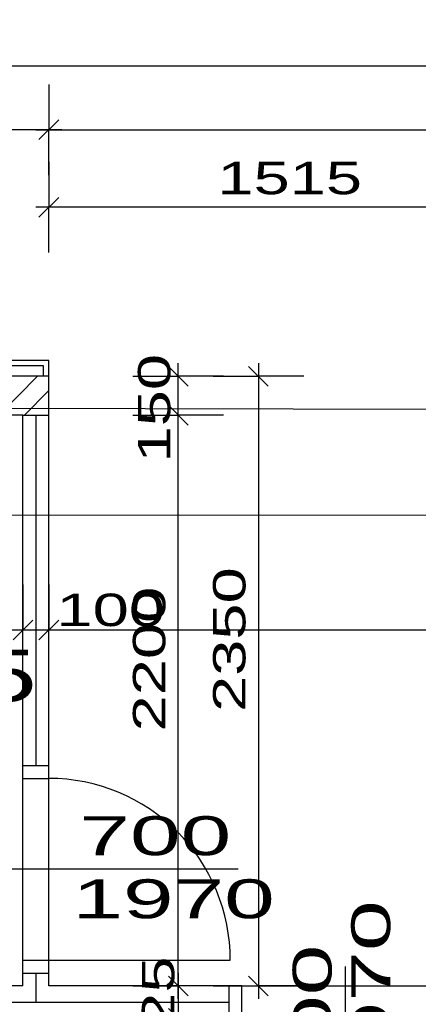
# Model space of a CAD drawing. Extents: x -196363 to 396902, y -489949 to -260582.
# Tile 229 of 256: x 263470 to 265008, y -382554 to -378760. Entities that reach past the tile are written whole.
import ezdxf

# ---------------------------------------------------------------- set-up
doc = ezdxf.new("R2010")
doc.units = 0
doc.header["$MEASUREMENT"] = 0
for name, color, linetype in [('dvere', 1, 'Continuous'), ('koty', 1, 'Continuous'), ('navrh', 2, 'Continuous'), ('noszdiv', 1, 'Continuous'), ('popdver', 6, 'Continuous'), ('srafy', 8, 'Continuous')]:
    doc.layers.add(name, color=color, linetype=linetype)
doc.styles.add('SPIRITTXTSTYLE1', font='ROMAN')
doc.styles.add('SPIRITTXTSTYLE2', font='txt')
doc.linetypes.add('CERCH2', pattern='A,0,-1,[17,dur+dsp vaclavov.shx,S=0.003401,R=0,X=-1,Y=0],0', length=1)
doc.linetypes.add('TEPIZL3', pattern='A,0,-1,[9,dur+dsp vaclavov.shx,S=0.005714,R=0,X=-1,Y=0],0', length=1)
doc.dimstyles.new('SPIRITSTYLE26', dxfattribs={"dimtxt": 125, "dimasz": 12.7, "dimexe": 175, "dimexo": -175, "dimgap": 50, "dimtad": 1, "dimdec": 3, "dimzin": 0, "dimdsep": 46, "dimlunit": 7, "dimtxsty": 'SPIRITTXTSTYLE1', "dimblk1": '_TICKMARKS26', "dimblk2": '_TICKMARKS26', "dimsah": 1, "dimcen": 0.09, "dimdle": 50, "dimclrd": 1, "dimclre": 1, "dimclrt": 1, "dimadec": 0, "dimazin": 0, "dimtfac": 1, "dimtdec": 4, "dimtofl": 0, "dimtmove": 1, "dimatfit": 0, "dimfxl": 0, "dimtolj": 1, "dimtzin": 0, "dimarcsym": 0})
doc.dimstyles.new('SPIRITSTYLE666', dxfattribs={"dimtxt": 125, "dimasz": 12.7, "dimexe": 175, "dimexo": 324.367981, "dimgap": 50, "dimtad": 1, "dimdec": 3, "dimzin": 0, "dimdsep": 46, "dimlunit": 7, "dimtxsty": 'SPIRITTXTSTYLE1', "dimblk1": '_TICKMARKS666', "dimblk2": '_TICKMARKS666', "dimsah": 1, "dimcen": 0.09, "dimdle": 50, "dimclrd": 1, "dimclre": 1, "dimclrt": 1, "dimadec": 0, "dimazin": 0, "dimtfac": 1, "dimtdec": 4, "dimtofl": 0, "dimtmove": 1, "dimatfit": 0, "dimfxl": 0, "dimtolj": 1, "dimtzin": 0, "dimarcsym": 0})
doc.dimstyles.new('SPIRITSTYLE667', dxfattribs={"dimtxt": 125, "dimasz": 12.7, "dimexe": 175, "dimexo": 633.459167, "dimgap": 50, "dimtad": 1, "dimdec": 3, "dimzin": 0, "dimdsep": 46, "dimlunit": 7, "dimtxsty": 'SPIRITTXTSTYLE1', "dimblk1": '_TICKMARKS667', "dimblk2": '_TICKMARKS667', "dimsah": 1, "dimcen": 0.09, "dimdle": 50, "dimclrd": 1, "dimclre": 1, "dimclrt": 1, "dimadec": 0, "dimazin": 0, "dimtfac": 1, "dimtdec": 4, "dimtofl": 0, "dimtmove": 1, "dimatfit": 0, "dimfxl": 0, "dimtolj": 1, "dimtzin": 0, "dimarcsym": 0})
doc.dimstyles.new('SPIRITSTYLE668', dxfattribs={"dimtxt": 125, "dimasz": 12.7, "dimexe": 175, "dimexo": 524.268921, "dimgap": 50, "dimtad": 1, "dimdec": 3, "dimzin": 0, "dimdsep": 46, "dimlunit": 7, "dimtxsty": 'SPIRITTXTSTYLE1', "dimblk1": '_TICKMARKS668', "dimblk2": '_TICKMARKS668', "dimsah": 1, "dimcen": 0.09, "dimdle": 50, "dimclrd": 1, "dimclre": 1, "dimclrt": 1, "dimadec": 0, "dimazin": 0, "dimtfac": 1, "dimtdec": 4, "dimtofl": 0, "dimtmove": 1, "dimatfit": 0, "dimfxl": 0, "dimtolj": 1, "dimtzin": 0, "dimarcsym": 0})
doc.dimstyles.new('SPIRITSTYLE680', dxfattribs={"dimtxt": 125, "dimasz": 12.7, "dimexe": 175, "dimexo": 566.288086, "dimgap": 50, "dimtad": 1, "dimdec": 3, "dimzin": 0, "dimdsep": 46, "dimlunit": 7, "dimtxsty": 'SPIRITTXTSTYLE1', "dimblk1": '_TICKMARKS680', "dimblk2": '_TICKMARKS680', "dimsah": 1, "dimcen": 0.09, "dimdle": 50, "dimclrd": 1, "dimclre": 1, "dimclrt": 1, "dimadec": 0, "dimazin": 0, "dimtfac": 1, "dimtdec": 4, "dimtofl": 0, "dimtmove": 1, "dimatfit": 0, "dimfxl": 0, "dimtolj": 1, "dimtzin": 0, "dimarcsym": 0})
doc.dimstyles.new('SPIRITSTYLE681', dxfattribs={"dimtxt": 125, "dimasz": 12.7, "dimexe": 175, "dimexo": 714.892944, "dimgap": 50, "dimtad": 1, "dimdec": 3, "dimzin": 0, "dimdsep": 46, "dimlunit": 7, "dimtxsty": 'SPIRITTXTSTYLE1', "dimblk1": '_TICKMARKS681', "dimblk2": '_TICKMARKS681', "dimsah": 1, "dimcen": 0.09, "dimdle": 50, "dimclrd": 1, "dimclre": 1, "dimclrt": 1, "dimadec": 0, "dimazin": 0, "dimtfac": 1, "dimtdec": 4, "dimtofl": 0, "dimtmove": 1, "dimatfit": 0, "dimfxl": 0, "dimtolj": 1, "dimtzin": 0, "dimarcsym": 0})
doc.dimstyles.new('SPIRITSTYLE683', dxfattribs={"dimtxt": 125, "dimasz": 12.7, "dimexe": 175, "dimexo": 251.888672, "dimgap": 50, "dimtad": 1, "dimdec": 3, "dimzin": 0, "dimdsep": 46, "dimlunit": 7, "dimtxsty": 'SPIRITTXTSTYLE1', "dimblk1": '_TICKMARKS683', "dimblk2": '_TICKMARKS683', "dimsah": 1, "dimcen": 0.09, "dimdle": 50, "dimclrd": 1, "dimclre": 1, "dimclrt": 1, "dimadec": 0, "dimazin": 0, "dimtfac": 1, "dimtdec": 4, "dimtofl": 0, "dimtmove": 1, "dimatfit": 0, "dimfxl": 0, "dimtolj": 1, "dimtzin": 0, "dimarcsym": 0})

# ---------------------------------------------------------------- blocks, each defined once
blk = doc.blocks.new('_TICKMARKS26')
at = {"color": 1, "linetype": 'Continuous'}
blk.add_line((-3, -3), (3, 3), dxfattribs=at)
blk = doc.blocks.new('*D1601')
at = {"color": 1, "linetype": 'Continuous', "ltscale": 300}
for p, q in [((262582.78125, -380936.28125, 1723.80005), (262582.78125, -381111.28125, 1723.80005)), ((263482.75, -380936.28125, 1723.80005), (263482.75, -381111.28125, 1723.80005)), ((262532.75, -381111.28125, 1723.80005), (263532.75, -381111.28125, 1723.80005)), ((262582.78125, -381286.28125, 1723.80005), (262582.78125, -381111.28125, 1723.80005)), ((263482.75, -381286.28125, 1723.80005), (263482.75, -381111.28125, 1723.80005))]:
    blk.add_line(p, q, dxfattribs=at)
at = {"color": 1, "linetype": 'Continuous', "ltscale": 300, "xscale": 12.69999980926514, "yscale": 12.69999980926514, "zscale": 12.69999980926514, "rotation": 180.0000050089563}
blk.add_blockref('_TICKMARKS26', (262582.78125, -381111.28125, 1723.80005), dxfattribs=at)
at = {"color": 1, "linetype": 'Continuous', "ltscale": 300, "xscale": 12.69999980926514, "yscale": 12.69999980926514, "zscale": 12.69999980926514}
blk.add_blockref('_TICKMARKS26', (263482.75, -381111.28125, 1723.80005), dxfattribs=at)
at = {"color": 1, "linetype": 'Continuous', "ltscale": 300, "style": 'SPIRITTXTSTYLE1', "width": 1.5}
blk.add_text('900', height=125, dxfattribs=at).set_placement((262943.46875, -381061.28125, 1723.80005))
blk = doc.blocks.new('*D1602')
at = {"color": 1, "linetype": 'Continuous', "ltscale": 300}
for p, q in [((263482.75, -380936.28125, 1723.80005), (263482.75, -381111.28125, 1723.80005)), ((263582.75, -380936.28125, 1723.80005), (263582.75, -381111.28125, 1723.80005)), ((263432.75, -381111.28125, 1723.80005), (263632.75, -381111.28125, 1723.80005)), ((263482.75, -381286.28125, 1723.80005), (263482.75, -381111.28125, 1723.80005)), ((263582.75, -381286.28125, 1723.80005), (263582.75, -381111.28125, 1723.80005))]:
    blk.add_line(p, q, dxfattribs=at)
at = {"color": 1, "linetype": 'Continuous', "ltscale": 300, "xscale": 12.69999980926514, "yscale": 12.69999980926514, "zscale": 12.69999980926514, "rotation": 180.0000050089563}
blk.add_blockref('_TICKMARKS26', (263482.75, -381111.28125, 1723.80005), dxfattribs=at)
at = {"color": 1, "linetype": 'Continuous', "ltscale": 300, "xscale": 12.69999980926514, "yscale": 12.69999980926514, "zscale": 12.69999980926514}
blk.add_blockref('_TICKMARKS26', (263582.75, -381111.28125, 1723.80005), dxfattribs=at)
at = {"color": 1, "linetype": 'Continuous', "ltscale": 300, "style": 'SPIRITTXTSTYLE1', "width": 1.5}
blk.add_text('100', height=125, dxfattribs=at).set_placement((263612.375, -381096.53125, 1723.80005))
blk = doc.blocks.new('_TICKMARKS666')
at = {"color": 1, "linetype": 'Continuous'}
blk.add_line((-3, -3), (3, 3), dxfattribs=at)
blk = doc.blocks.new('*D1603')
at = {"color": 1, "linetype": 'Continuous', "ltscale": 300}
for p, q in [((264082.125, -382533.59375, 1723.80005), (264082.125, -380233.625, 1723.80005)), ((263907.125, -380283.65625, 1723.80005), (264082.125, -380283.65625, 1723.80005)), ((264257.125, -380283.65625, 1723.80005), (264082.125, -380283.65625, 1723.80005)), ((263907.125, -382483.59375, 1723.80005), (264082.125, -382483.59375, 1723.80005)), ((264257.125, -382483.59375, 1723.80005), (264082.125, -382483.59375, 1723.80005))]:
    blk.add_line(p, q, dxfattribs=at)
at = {"color": 1, "linetype": 'Continuous', "ltscale": 300, "xscale": 12.69999980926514, "yscale": 12.69999980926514, "zscale": 12.69999980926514}
for p, rotation in [((264082.125, -380283.65625, 1723.80005), 90.00000250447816), ((264082.125, -382483.59375, 1723.80005), 270.0000006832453)]:
    blk.add_blockref('_TICKMARKS666', p, dxfattribs=dict(at, rotation=rotation))
at = {"color": 1, "linetype": 'Continuous', "ltscale": 300, "style": 'SPIRITTXTSTYLE1', "width": 1.5}
blk.add_text('2200', height=125, rotation=90.0000025, dxfattribs=at).set_placement((264032.125, -381502.65625, 1723.80005))
blk = doc.blocks.new('*D1604')
at = {"color": 1, "linetype": 'Continuous', "ltscale": 300}
for p, q in [((264082.125, -382433.59375, 1723.80005), (264082.125, -382658.59375, 1723.80005)), ((263907.125, -382483.59375, 1723.80005), (264082.125, -382483.59375, 1723.80005)), ((264257.125, -382483.59375, 1723.80005), (264082.125, -382483.59375, 1723.80005)), ((263907.125, -382608.59375, 1723.80005), (264082.125, -382608.59375, 1723.80005)), ((264257.125, -382608.59375, 1723.80005), (264082.125, -382608.59375, 1723.80005))]:
    blk.add_line(p, q, dxfattribs=at)
at = {"color": 1, "linetype": 'Continuous', "ltscale": 300, "xscale": 12.69999980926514, "yscale": 12.69999980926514, "zscale": 12.69999980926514}
for p, rotation in [((264082.125, -382483.59375, 1723.80005), 90.00000250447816), ((264082.125, -382608.59375, 1723.80005), -90.00000250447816)]:
    blk.add_blockref('_TICKMARKS26', p, dxfattribs=dict(at, rotation=rotation))
at = {"color": 1, "linetype": 'Continuous', "ltscale": 300, "style": 'SPIRITTXTSTYLE1', "width": 1.5}
blk.add_text('125', height=125, rotation=450.00001935, dxfattribs=at).set_placement((264066.8125, -382788.03125, 1723.80005))
blk = doc.blocks.new('*D1605')
at = {"color": 1, "linetype": 'Continuous', "ltscale": 300}
for p, q in [((264082.125, -380333.65625, 1723.80005), (264082.125, -380083.65625, 1723.80005)), ((263907.125, -380133.65625, 1723.80005), (264082.125, -380133.65625, 1723.80005)), ((264257.125, -380133.65625, 1723.80005), (264082.125, -380133.65625, 1723.80005)), ((263907.125, -380283.65625, 1723.80005), (264082.125, -380283.65625, 1723.80005)), ((264257.125, -380283.65625, 1723.80005), (264082.125, -380283.65625, 1723.80005))]:
    blk.add_line(p, q, dxfattribs=at)
at = {"color": 1, "linetype": 'Continuous', "ltscale": 300, "xscale": 12.69999980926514, "yscale": 12.69999980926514, "zscale": 12.69999980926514}
for p, rotation in [((264082.125, -380133.65625, 1723.80005), 90.00000250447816), ((264082.125, -380283.65625, 1723.80005), 270.0000006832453)]:
    blk.add_blockref('_TICKMARKS666', p, dxfattribs=dict(at, rotation=rotation))
at = {"color": 1, "linetype": 'Continuous', "ltscale": 300, "style": 'SPIRITTXTSTYLE1', "width": 1.5}
blk.add_text('150', height=125, rotation=90.0000025, dxfattribs=at).set_placement((264051.5, -380466.09375, 1723.80005))
blk = doc.blocks.new('_TICKMARKS667')
at = {"color": 1, "linetype": 'Continuous'}
blk.add_line((-3, -3), (3, 3), dxfattribs=at)
blk = doc.blocks.new('*D1606')
at = {"color": 1, "linetype": 'Continuous', "ltscale": 300}
for p, q in [((264391.21875, -380083.65625, 1723.80005), (264391.21875, -382533.59375, 1723.80005)), ((264216.21875, -380133.65625, 1723.80005), (264391.21875, -380133.65625, 1723.80005)), ((264566.1875, -380133.65625, 1723.80005), (264391.21875, -380133.65625, 1723.80005)), ((264216.21875, -382483.59375, 1723.80005), (264391.21875, -382483.59375, 1723.80005)), ((264566.1875, -382483.59375, 1723.80005), (264391.21875, -382483.59375, 1723.80005))]:
    blk.add_line(p, q, dxfattribs=at)
at = {"color": 1, "linetype": 'Continuous', "ltscale": 300, "xscale": 12.69999980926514, "yscale": 12.69999980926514, "zscale": 12.69999980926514}
for p, rotation in [((264391.21875, -380133.65625, 1723.80005), 90.00000250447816), ((264391.21875, -382483.59375, 1723.80005), -90.00000250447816)]:
    blk.add_blockref('_TICKMARKS667', p, dxfattribs=dict(at, rotation=rotation))
at = {"color": 1, "linetype": 'Continuous', "ltscale": 300, "style": 'SPIRITTXTSTYLE1', "width": 1.5}
blk.add_text('2350', height=125, rotation=450.00001935, dxfattribs=at).set_placement((264341.21875, -381427.65625, 1723.80005))
blk = doc.blocks.new('_TICKMARKS668')
at = {"color": 1, "linetype": 'Continuous'}
blk.add_line((-3, -3), (3, 3), dxfattribs=at)
blk = doc.blocks.new('*D1607')
at = {"color": 1, "linetype": 'Continuous', "ltscale": 300}
for p, q in [((263148.6875, -381983.59375, 1723.80005), (263148.6875, -382533.59375, 1723.80005)), ((262973.6875, -382033.625, 1723.80005), (263148.6875, -382033.625, 1723.80005)), ((263323.6875, -382033.625, 1723.80005), (263148.6875, -382033.625, 1723.80005)), ((262973.6875, -382483.59375, 1723.80005), (263148.6875, -382483.59375, 1723.80005)), ((263323.6875, -382483.59375, 1723.80005), (263148.6875, -382483.59375, 1723.80005))]:
    blk.add_line(p, q, dxfattribs=at)
at = {"color": 1, "linetype": 'Continuous', "ltscale": 300, "xscale": 12.69999980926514, "yscale": 12.69999980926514, "zscale": 12.69999980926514}
for p, rotation in [((263148.6875, -382033.625, 1723.80005), 90.00000250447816), ((263148.6875, -382483.59375, 1723.80005), -90.00000250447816)]:
    blk.add_blockref('_TICKMARKS668', p, dxfattribs=dict(at, rotation=rotation))
at = {"color": 1, "linetype": 'Continuous', "ltscale": 300, "style": 'SPIRITTXTSTYLE1', "width": 1.5}
blk.add_text('450', height=125, rotation=450.00001935, dxfattribs=at).set_placement((263098.71875, -382347.875, 1723.80005))
blk = doc.blocks.new('*D1628')
at = {"color": 1, "linetype": 'Continuous', "ltscale": 300}
for p, q in [((263582.75, -380936.28125, 1723.80005), (263582.75, -381111.28125, 1723.80005)), ((267702.71875, -380936.28125, 1723.80005), (267702.71875, -381111.28125, 1723.80005)), ((263532.75, -381111.28125, 1723.80005), (267752.75, -381111.28125, 1723.80005)), ((263582.75, -381286.28125, 1723.80005), (263582.75, -381111.28125, 1723.80005)), ((267702.71875, -381286.28125, 1723.80005), (267702.71875, -381111.28125, 1723.80005))]:
    blk.add_line(p, q, dxfattribs=at)
at = {"color": 1, "linetype": 'Continuous', "ltscale": 300, "xscale": 12.69999980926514, "yscale": 12.69999980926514, "zscale": 12.69999980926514, "rotation": 180.0000050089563}
blk.add_blockref('_TICKMARKS26', (263582.75, -381111.28125, 1723.80005), dxfattribs=at)
at = {"color": 1, "linetype": 'Continuous', "ltscale": 300, "xscale": 12.69999980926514, "yscale": 12.69999980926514, "zscale": 12.69999980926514}
blk.add_blockref('_TICKMARKS26', (267702.71875, -381111.28125, 1723.80005), dxfattribs=at)
at = {"color": 1, "linetype": 'Continuous', "ltscale": 300, "style": 'SPIRITTXTSTYLE1', "width": 1.5}
blk.add_text('4120', height=125, dxfattribs=at).set_placement((265529.65625, -381061.28125, 1723.80005))
blk = doc.blocks.new('_TICKMARKS680')
at = {"color": 1, "linetype": 'Continuous'}
blk.add_line((-3, -3), (3, 3), dxfattribs=at)
blk = doc.blocks.new('*D1631')
at = {"color": 1, "linetype": 'Continuous', "ltscale": 300}
for p, q in [((263582.75, -379307.34375, 1723.80005), (263582.75, -379482.34375, 1723.80005)), ((265097.78125, -379307.34375, 1723.80005), (265097.78125, -379482.34375, 1723.80005)), ((265147.78125, -379482.34375, 1723.80005), (263532.75, -379482.34375, 1723.80005)), ((263582.75, -379657.34375, 1723.80005), (263582.75, -379482.34375, 1723.80005)), ((265097.78125, -379657.34375, 1723.80005), (265097.78125, -379482.34375, 1723.80005))]:
    blk.add_line(p, q, dxfattribs=at)
at = {"color": 1, "linetype": 'Continuous', "ltscale": 300, "xscale": 12.69999980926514, "yscale": 12.69999980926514, "zscale": 12.69999980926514}
for p, rotation in [((263582.75, -379482.34375, 1723.80005), 180.0000050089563), ((265097.78125, -379482.34375, 1723.80005), 360.0000100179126)]:
    blk.add_blockref('_TICKMARKS680', p, dxfattribs=dict(at, rotation=rotation))
at = {"color": 1, "linetype": 'Continuous', "ltscale": 300, "style": 'SPIRITTXTSTYLE1', "width": 1.5}
blk.add_text('1515', height=125, rotation=360.00001002, dxfattribs=at).set_placement((264233.125, -379432.375, 1723.80005))
blk = doc.blocks.new('_TICKMARKS681')
at = {"color": 1, "linetype": 'Continuous'}
blk.add_line((-3, -3), (3, 3), dxfattribs=at)
blk = doc.blocks.new('*D1632')
at = {"color": 1, "linetype": 'Continuous', "ltscale": 300}
for p, q in [((263582.75, -379008.78125, 1723.80005), (263582.75, -379183.78125, 1723.80005)), ((267702.71875, -379008.78125, 1723.80005), (267702.71875, -379183.78125, 1723.80005)), ((263532.75, -379183.78125, 1723.80005), (267752.75, -379183.78125, 1723.80005)), ((263582.75, -379358.78125, 1723.80005), (263582.75, -379183.78125, 1723.80005)), ((267702.71875, -379358.78125, 1723.80005), (267702.71875, -379183.78125, 1723.80005))]:
    blk.add_line(p, q, dxfattribs=at)
at = {"color": 1, "linetype": 'Continuous', "ltscale": 300, "xscale": 12.69999980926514, "yscale": 12.69999980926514, "zscale": 12.69999980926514, "rotation": 180.0000050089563}
blk.add_blockref('_TICKMARKS681', (263582.75, -379183.78125, 1723.80005), dxfattribs=at)
at = {"color": 1, "linetype": 'Continuous', "ltscale": 300, "xscale": 12.69999980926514, "yscale": 12.69999980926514, "zscale": 12.69999980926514}
blk.add_blockref('_TICKMARKS681', (267702.71875, -379183.78125, 1723.80005), dxfattribs=at)
at = {"color": 1, "linetype": 'Continuous', "ltscale": 300, "style": 'SPIRITTXTSTYLE1', "width": 1.5}
blk.add_text('4120', height=125, dxfattribs=at).set_placement((265529.65625, -379133.78125, 1723.80005))
blk = doc.blocks.new('*D1633')
at = {"color": 1, "linetype": 'Continuous', "ltscale": 300}
for p, q in [((260162.78125, -379008.78125, 1723.800049), (260162.78125, -379183.78125, 1723.800049)), ((263582.75, -379008.78125, 1723.800049), (263582.75, -379183.78125, 1723.800049)), ((263632.75, -379183.78125, 1723.800049), (260112.765625, -379183.78125, 1723.800049)), ((260162.78125, -379358.78125, 1723.800049), (260162.78125, -379183.78125, 1723.800049)), ((263582.75, -379358.78125, 1723.800049), (263582.75, -379183.78125, 1723.800049))]:
    blk.add_line(p, q, dxfattribs=at)
at = {"color": 1, "linetype": 'Continuous', "ltscale": 300, "xscale": 12.69999980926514, "yscale": 12.69999980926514, "zscale": 12.69999980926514}
for p, rotation in [((260162.78125, -379183.78125, 1723.800049), 180.0000050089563), ((263582.75, -379183.78125, 1723.800049), 360.0000100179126)]:
    blk.add_blockref('_TICKMARKS681', p, dxfattribs=dict(at, rotation=rotation))
at = {"color": 1, "linetype": 'Continuous', "ltscale": 300, "style": 'SPIRITTXTSTYLE1', "width": 1.5}
blk.add_text('3420', height=125, rotation=360.000010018, dxfattribs=at).set_placement((261753.71875, -379133.78125, 1723.800049))
blk = doc.blocks.new('_TICKMARKS683')
at = {"color": 1, "linetype": 'Continuous'}
blk.add_line((-3, -3), (3, 3), dxfattribs=at)
blk = doc.blocks.new('*D1637')
at = {"color": 1, "linetype": 'Continuous', "ltscale": 300}
for p, q in [((258067.71875, -378761.8125, 1723.80005), (258067.71875, -378936.8125, 1723.80005)), ((276247.75, -378761.8125, 1723.80005), (276247.75, -378936.8125, 1723.80005)), ((258017.71875, -378936.8125, 1723.80005), (276297.75, -378936.8125, 1723.80005)), ((258067.71875, -379111.78125, 1723.80005), (258067.71875, -378936.8125, 1723.80005)), ((276247.75, -379111.78125, 1723.80005), (276247.75, -378936.8125, 1723.80005))]:
    blk.add_line(p, q, dxfattribs=at)
at = {"color": 1, "linetype": 'Continuous', "ltscale": 300, "xscale": 12.69999980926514, "yscale": 12.69999980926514, "zscale": 12.69999980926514, "rotation": 180.0000050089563}
blk.add_blockref('_TICKMARKS683', (258067.71875, -378936.8125, 1723.80005), dxfattribs=at)
at = {"color": 1, "linetype": 'Continuous', "ltscale": 300, "xscale": 12.69999980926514, "yscale": 12.69999980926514, "zscale": 12.69999980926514}
blk.add_blockref('_TICKMARKS683', (276247.75, -378936.8125, 1723.80005), dxfattribs=at)
at = {"color": 1, "linetype": 'Continuous', "ltscale": 300, "style": 'SPIRITTXTSTYLE1', "width": 1.5}
blk.add_text('18180', height=125, dxfattribs=at).set_placement((267020.84375, -378886.8125, 1723.80005))

msp = doc.modelspace()

# ---------------------------------------------------------------- hatches: boundary and pattern name
at = {"layer": 'srafy', "linetype": 'Continuous', "ltscale": 300}
h = msp.add_hatch(dxfattribs=at)
h.set_pattern_fill('ZdivKER', color=8, scale=5.55625, style=0, pattern_type=2)
h.set_pattern_definition([(45, (583704.19, -258948.73), (-148.49243, 148.49243), []), (45, (583803.19, -258948.73), (-148.49243, 148.49243), [])])
h.paths.add_polyline_path([(260162.78125, -380283.65625), (260162.78125, -380133.65625), (263582.75, -380133.65625), (263582.75, -380283.65625), (262057.75, -380283.65625), (262057.75, -380233.65625), (261657.75, -380233.65625), (261657.75, -380283.65625), (260732.76562, -380283.65625), (260732.76562, -380223.625), (260297.76562, -380223.625), (260297.76562, -380283.65625)], flags=0)

# ---------------------------------------------------------------- linework, layer by layer
at = {"layer": 'dvere', "color": 7, "linetype": 'Continuous', "ltscale": 300}
for p, q in [((263582.75, -380073.65625, 900), (260162.78125, -380073.65625, 900)), ((263582.75, -380133.65625, 900), (263582.75, -380073.65625, 900)), ((263562.75, -380093.65625, 900), (260182.76562, -380093.65625, 900)), ((263562.75, -380133.65625, 900), (263562.75, -380093.65625, 900)), ((263582.75, -382383.59375, 900), (264282.75, -382383.59375, 900))]:
    msp.add_line(p, q, dxfattribs=at)
at = {"layer": 'dvere', "color": 1, "linetype": 'Continuous', "ltscale": 304.799988}
for p, q in [((263482.75, -381633.625), (263582.75, -381633.625)), ((263482.75, -382433.625), (263582.75, -382433.625)), ((264277.75, -382483.59375), (264277.75, -382608.59375))]:
    msp.add_line(p, q, dxfattribs=at)
at = {"layer": 'dvere', "color": 1, "linetype": 'Continuous', "ltscale": 300}
for p, q in [((263482.75, -382383.59375), (263482.75, -381683.625)), ((263582.75, -382383.59375), (263582.75, -381683.625))]:
    msp.add_line(p, q, dxfattribs=at)
at = {"layer": 'dvere', "color": 1, "linetype": 'Continuous', "ltscale": 330}
msp.add_line((264327.75, -382483.59375), (265127.75, -382483.59375), dxfattribs=at)
at = {"layer": 'dvere', "color": 7, "linetype": 'Continuous', "ltscale": 300}
msp.add_arc((263582.75, -382383.59375, 900), 699.98828, 0, 90.0000025, dxfattribs=at)
at = {"layer": 'navrh', "color": 2, "linetype": 'Continuous', "ltscale": 300}
for p, q in [((263582.75, -380133.65625, 900), (260112.76562, -380133.65625, 900)), ((263582.75, -381683.625, 900), (263582.75, -380133.65625, 900)), ((263482.75, -380283.65625, 900), (262582.78125, -380283.65625, 900)), ((263482.75, -381683.625, 900), (263482.75, -380283.65625, 900)), ((263482.75, -381683.625, 900), (263582.75, -381683.625, 900)), ((263482.71875, -382383.59375, 900), (263582.75, -382383.59375, 900)), ((263482.75, -382483.59375, 900), (263482.75, -382383.59375, 900)), ((263582.75, -382483.59375, 900), (263582.75, -382383.59375, 900)), ((263482.75, -382483.59375, 900), (262582.78125, -382483.59375, 900)), ((264327.75, -382483.59375, 900), (263582.75, -382483.59375, 900)), ((264327.75, -382608.59375, 900), (264327.75, -382483.59375, 900))]:
    msp.add_line(p, q, dxfattribs=at)
at = {"layer": 'noszdiv', "color": 1, "linetype": 'CERCH2', "ltscale": 300}
for p, q in [((251922.75, -380233.65625, 1723.80005), (276357.75, -380283.65625, 1723.80005)), ((252362.76562, -380673.65625, 1723.80005), (275917.78125, -380663.65625, 1723.80005))]:
    msp.add_line(p, q, dxfattribs=at)
at = {"layer": 'popdver', "color": 6, "linetype": 'Continuous', "ltscale": 250}
for p, q in [((264313.40625, -382033.625), (263382.53125, -382033.625)), ((264727.75, -383414.25), (264727.75, -382408.375))]:
    msp.add_line(p, q, dxfattribs=at)
at = {"layer": 'srafy', "color": 8, "linetype": 'Continuous', "ltscale": 300}
msp.add_line((263482.75, -380283.65625, 900), (263582.75, -380283.65625, 900), dxfattribs=at)
at = {"layer": 'srafy', "color": 8, "linetype": 'TEPIZL3', "ltscale": 30}
for p, q in [((263532.75, -380283.65625, 900), (263532.75, -381633.625, 900)), ((263532.75, -382433.625, 900), (263532.75, -382546.0625, 900)), ((260857.75, -382546.0625, 900), (264277.75, -382546.0625, 900))]:
    msp.add_line(p, q, dxfattribs=at)

# ---------------------------------------------------------------- texts
at = {"layer": 'koty', "color": 1, "linetype": 'Continuous', "ltscale": 300, "style": 'SPIRITTXTSTYLE2', "width": 1.5}
msp.add_text('215', height=200, dxfattribs=at).set_placement((262866.34375, -381387.1875, 1723.80005))
at = {"layer": 'popdver', "color": 6, "linetype": 'Continuous', "ltscale": 250, "style": 'SPIRITTXTSTYLE1', "width": 1.75}
for s, p in [('700', (263700.625, -381979.5)), ('1970', (263673.46875, -382222.6875))]:
    msp.add_text(s, height=150, dxfattribs=at).set_placement(p)
for s, p in [('1970', (264899.6875, -382934.53125)), ('800', (264673.625, -382910.125))]:
    msp.add_text(s, height=150, rotation=90.0000025, dxfattribs=at).set_placement(p)

# ---------------------------------------------------------------- dimensions: what is measured, and where the dimension line sits
at = {"layer": 'koty', "color": 1, "linetype": 'Continuous', "ltscale": 300}
for base, p1, p2, dimstyle, picture, middle in [((258067.71875, -378936.8125, 1723.80005), (258067.71875, -379363.6875, 1723.80005), (276247.75, -379363.6875, 1723.80005), 'SPIRITSTYLE683', '*D1637', (267157.75, -378936.8125, 1723.80005)), ((263582.75, -379183.78125, 1723.80005), (263582.75, -380073.65625, 1723.80005), (260162.78125, -380073.65625, 1723.80005), 'SPIRITSTYLE681', '*D1633', (261872.76562, -379183.78125, 1723.80005)), ((263582.75, -379183.78125, 1723.80005), (263582.75, -380073.65625, 1723.80005), (267702.71875, -380103.65625, 1723.80005), 'SPIRITSTYLE681', '*D1632', (265642.71875, -379183.78125, 1723.80005)), ((265097.78125, -379482.34375, 1723.80005), (265097.78125, -380223.625, 1723.80005), (263582.75, -380223.625, 1723.80005), 'SPIRITSTYLE680', '*D1631', (264340.25, -379482.34375, 1723.80005)), ((262582.78125, -381111.28125, 1723.80005), (262582.78125, -380761.25, 1723.80005), (263482.75, -381111.28125, 1723.80005), 'SPIRITSTYLE26', '*D1601', (263032.78125, -381111.28125, 1723.80005)), ((263582.75, -381111.28125, 1723.80005), (263582.75, -381111.28125, 1723.80005), (267702.71875, -381111.28125, 1723.80005), 'SPIRITSTYLE26', '*D1628', (265642.71875, -381111.28125, 1723.80005))]:
    dim = msp.add_linear_dim(base=base, p1=p1, p2=p2, dimstyle=dimstyle, dxfattribs=at)
    dim.commit()
    dim.dimension.update_dxf_attribs({"geometry": picture, "text_midpoint": middle})
for base, p1, p2, dimstyle, picture, middle in [((264082.125, -380283.65625, 1723.80005), (263482.75, -380283.65625, 1723.80005), (263582.75, -380133.65625, 1723.80005), 'SPIRITSTYLE666', '*D1605', (263902.6875, -380466.09375)), ((264082.125, -382483.59375, 1723.80005), (264082.125, -382483.59375, 1723.80005), (264082.125, -382608.59375, 1723.80005), 'SPIRITSTYLE26', '*D1604', (264209.65625, -382788.03125))]:
    dim = msp.add_linear_dim(base=base, p1=p1, p2=p2, angle=90.0000025, dimstyle=dimstyle, dxfattribs=at)
    dim.commit()
    dim.dimension.update_dxf_attribs({"geometry": picture, "text_midpoint": middle, "dimtype": 160})
for base, p1, p2, angle, dimstyle, picture, middle in [((264391.21875, -380133.65625, 1723.8000488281), (263582.75, -380133.65625, 1723.8000488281), (263582.75, -382483.59375, 1723.8000488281), 90.0000025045, 'SPIRITSTYLE667', '*D1606', (264391.21875, -381308.625, 1723.8000488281)), ((264082.125, -382483.59375, 1723.80005), (263582.75, -382483.59375, 1723.80005), (263482.75, -380283.65625, 1723.80005), 90.0000025, 'SPIRITSTYLE666', '*D1603', (264082.125, -381383.625, 1723.80005)), ((263148.6875, -382033.625, 1723.80005), (263847.96875, -382033.625, 1723.80005), (263847.96875, -382483.59375, 1723.80005), 90.0000025, 'SPIRITSTYLE668', '*D1607', (263148.6875, -382258.59375, 1723.80005))]:
    dim = msp.add_linear_dim(base=base, p1=p1, p2=p2, angle=angle, dimstyle=dimstyle, dxfattribs=at)
    dim.commit()
    dim.dimension.update_dxf_attribs({"geometry": picture, "text_midpoint": middle})
dim = msp.add_linear_dim(base=(263482.75, -381111.28125, 1723.80005), p1=(263482.75, -381111.28125, 1723.80005), p2=(263582.75, -381111.28125, 1723.80005), dimstyle='SPIRITSTYLE26', dxfattribs=at)
dim.commit()
dim.dimension.update_dxf_attribs({"geometry": '*D1602', "text_midpoint": (263755.25, -381096.53125), "dimtype": 160})

doc.saveas('drawing.dxf')
